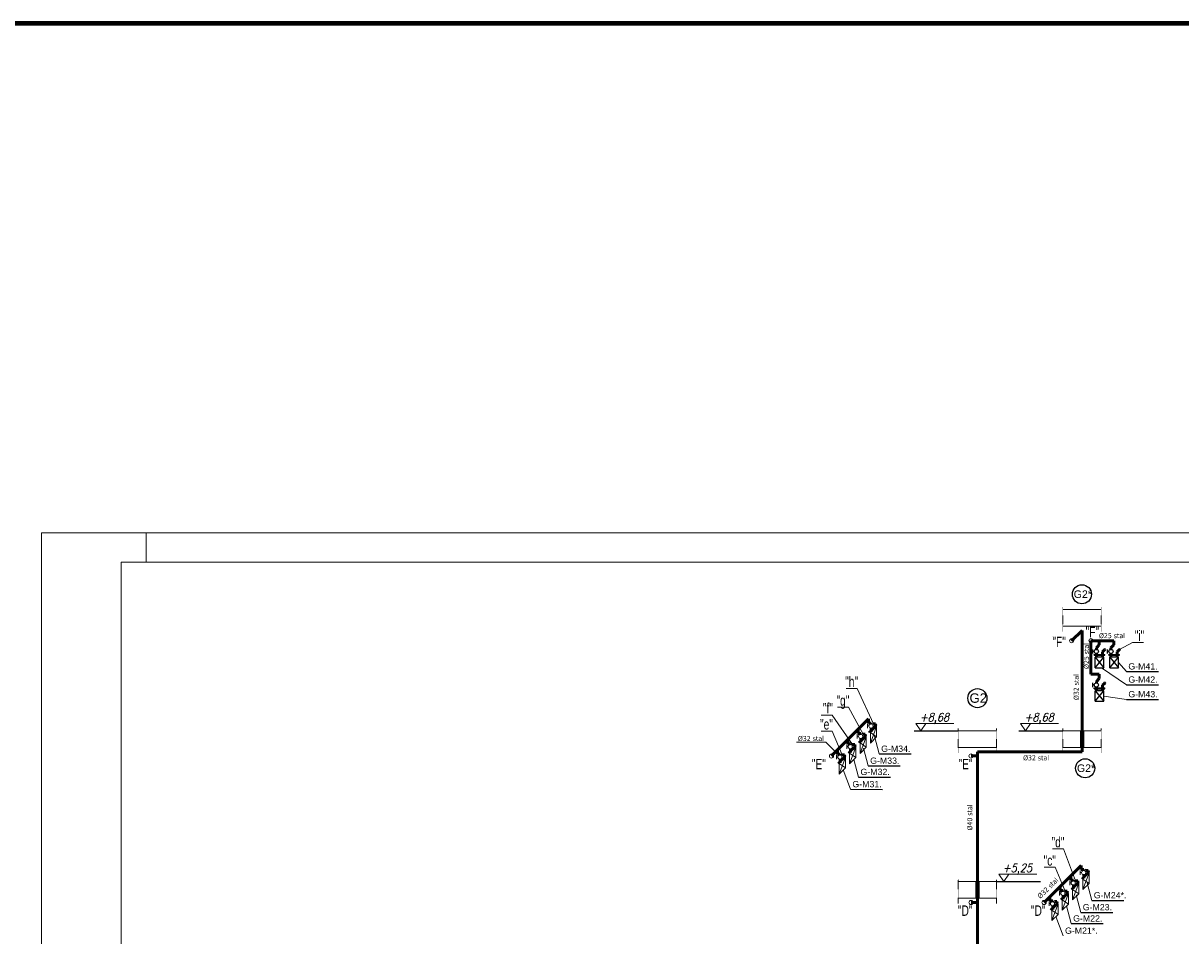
# Model space of a CAD drawing. Extents: x 34439 to 126910, y -74890 to 17912.
# Tile 82 of 144: x 94855 to 97620, y -48401 to -46221. Entities that reach past the tile are written whole.
import ezdxf
from ezdxf.enums import TextEntityAlignment as Align

# ---------------------------------------------------------------- set-up
doc = ezdxf.new("R2010")
doc.units = 0
doc.header["$MEASUREMENT"] = 0
for name, pattern in [('ACAD_ISO03W100', [30, 12, -18]), ('DASHDOT', [8.5, 4, -2, 0.5, -2]), ('DASHED', [19.05, 12.7, -6.35]), ('Przerywana długa', [1058333.301544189, 634999.990463, -423333.311081])]:
    doc.linetypes.add(name, pattern=pattern)
for name, color, linetype, lineweight in [('062', 62, 'Continuous', 0), ('_konstrukcja', 96, 'Continuous', 20), ('inst-gaz-rury', 50, 'Continuous', 50), ('inst. - C.O. - opis', 2, 'Continuous', 9), ('Opisy_wymiary.2D77', 7, 'Continuous', 0), ('Opisy_wymiary.2D88', 8, 'Continuous', 0), ('proj_gaz', 50, 'GAZ', 50), ('URZADZANIA', 3, 'Continuous', 15), ('urzadzenia', 6, 'Continuous', 15), ('wymiar', 3, 'Continuous', 13), ('WYMIARKI', 10, 'Continuous', 13)]:
    doc.layers.add(name, color=color, linetype=linetype, lineweight=lineweight)
doc.layers.add('Opisy', color=2, linetype='Continuous')
doc.layers.add('urządzenia', color=140, linetype='Continuous')
doc.styles.add('GENERATED_STYLE_1', font='ARIAL.TTF')
doc.styles.add('ROMANS', font='SIMPLEX.SHX', dxfattribs={"width": 0.85, "oblique": 15, "height": 16})
doc.styles.get("Standard").update_dxf_attribs({"font": 'ARIALN.TTF'})
doc.styles.add('WYMIAR', font='simplex.shx', dxfattribs={"width": 0.85, "height": 30})
doc.linetypes.add('GAZ', pattern='A,0.5,-0.2,["GAZ",Standard,S=0.1,R=0,X=-0.1,Y=-0.05],-0.25', length=0.95)

msp = doc.modelspace()

# ---------------------------------------------------------------- hatches: boundary and pattern name
at = {"linetype": 'Continuous'}
h = msp.add_hatch(color=256, dxfattribs=at)
h.paths.add_polyline_path([(97437.8, -47730.6), (97437.8, -47728.6), (97434.8, -47728.6), (97434.8, -47730.6)])
h.paths.add_polyline_path([(97415.8, -47728.6), (97412.8, -47728.6), (97412.8, -47730.6), (97415.8, -47730.6)])
h.paths.add_polyline_path([(97415.8, -47730.6), (97417.8, -47730.6), (97420.6, -47730.6), (97434.8, -47730.6), (97434.8, -47728.6), (97415.8, -47728.6)])
h = msp.add_hatch(color=256, dxfattribs=at)
h.paths.add_polyline_path([(97472.8, -47730.6), (97472.8, -47728.6), (97469.8, -47728.6), (97469.8, -47730.6)])
h.paths.add_polyline_path([(97450.8, -47728.6), (97447.8, -47728.6), (97447.8, -47730.6), (97450.8, -47730.6)])
h.paths.add_polyline_path([(97450.8, -47730.6), (97452.8, -47730.6), (97455.6, -47730.6), (97469.8, -47730.6), (97469.8, -47728.6), (97450.8, -47728.6)])
h = msp.add_hatch(color=256, dxfattribs=at)
h.paths.add_polyline_path([(97437.8, -47810.6), (97437.8, -47808.6), (97434.8, -47808.6), (97434.8, -47810.6)])
h.paths.add_polyline_path([(97415.8, -47808.6), (97412.8, -47808.6), (97412.8, -47810.6), (97415.8, -47810.6)])
h.paths.add_polyline_path([(97415.8, -47810.6), (97417.8, -47810.6), (97420.6, -47810.6), (97434.8, -47810.6), (97434.8, -47808.6), (97415.8, -47808.6)])
h = msp.add_hatch(color=256, dxfattribs=at)
h.paths.add_polyline_path([(96893.3, -47897.4), (96891.9, -47896), (96889.8, -47898.1), (96891.2, -47899.5)])
h.paths.add_polyline_path([(96876.3, -47911.5), (96874.2, -47913.6), (96875.6, -47915.1), (96877.8, -47912.9)])
h.paths.add_polyline_path([(96877.8, -47912.9), (96879.2, -47911.5), (96881.1, -47909.6), (96891.2, -47899.5), (96889.8, -47898.1), (96876.3, -47911.5)])
h = msp.add_hatch(color=256, dxfattribs=at)
h.paths.add_polyline_path([(96843.8, -47946.9), (96842.4, -47945.5), (96840.3, -47947.6), (96841.7, -47949)])
h.paths.add_polyline_path([(96826.8, -47961), (96824.7, -47963.1), (96826.1, -47964.6), (96828.3, -47962.4)])
h.paths.add_polyline_path([(96828.3, -47962.4), (96829.7, -47961), (96831.6, -47959), (96841.7, -47949), (96840.3, -47947.6), (96826.8, -47961)])
h = msp.add_hatch(color=256, dxfattribs=at)
h.paths.add_polyline_path([(96868.6, -47922.1), (96867.2, -47920.7), (96865, -47922.8), (96866.4, -47924.2)])
h.paths.add_polyline_path([(96851.6, -47936.3), (96849.5, -47938.4), (96850.9, -47939.8), (96853, -47937.7)])
h.paths.add_polyline_path([(96853, -47937.7), (96854.4, -47936.3), (96856.4, -47934.3), (96866.4, -47924.2), (96865, -47922.8), (96851.6, -47936.3)])
h = msp.add_hatch(color=256, dxfattribs=at)
h.paths.add_polyline_path([(96819.1, -47971.6), (96817.7, -47970.2), (96815.5, -47972.3), (96816.9, -47973.7)])
h.paths.add_polyline_path([(96802.1, -47985.8), (96800, -47987.9), (96801.4, -47989.3), (96803.5, -47987.2)])
h.paths.add_polyline_path([(96803.5, -47987.2), (96804.9, -47985.8), (96806.9, -47983.8), (96816.9, -47973.7), (96815.5, -47972.3), (96802.1, -47985.8)])
h = msp.add_hatch(color=256, dxfattribs=at)
h.paths.add_polyline_path([(97401.1, -48247.4), (97399.7, -48246), (97397.6, -48248.1), (97399, -48249.5)])
h.paths.add_polyline_path([(97384.2, -48261.5), (97382, -48263.6), (97383.4, -48265.1), (97385.6, -48262.9)])
h.paths.add_polyline_path([(97385.6, -48262.9), (97387, -48261.5), (97389, -48259.6), (97399, -48249.5), (97397.6, -48248.1), (97384.2, -48261.5)])
h = msp.add_hatch(color=256, dxfattribs=at)
h.paths.add_polyline_path([(97376.4, -48272.1), (97375, -48270.7), (97372.8, -48272.8), (97374.3, -48274.2)])
h.paths.add_polyline_path([(97359.4, -48286.3), (97357.3, -48288.4), (97358.7, -48289.8), (97360.8, -48287.7)])
h.paths.add_polyline_path([(97360.8, -48287.7), (97362.2, -48286.3), (97364.2, -48284.3), (97374.3, -48274.2), (97372.8, -48272.8), (97359.4, -48286.3)])
h = msp.add_hatch(color=256, dxfattribs=at)
h.paths.add_polyline_path([(97351.6, -48296.9), (97350.2, -48295.5), (97348.1, -48297.6), (97349.5, -48299)])
h.paths.add_polyline_path([(97334.7, -48311), (97332.5, -48313.1), (97334, -48314.6), (97336.1, -48312.4)])
h.paths.add_polyline_path([(97336.1, -48312.4), (97337.5, -48311), (97339.5, -48309), (97349.5, -48299), (97348.1, -48297.6), (97334.7, -48311)])
h = msp.add_hatch(color=256, dxfattribs=at)
h.paths.add_polyline_path([(97326.9, -48321.6), (97325.5, -48320.2), (97323.3, -48322.3), (97324.8, -48323.7)])
h.paths.add_polyline_path([(97309.9, -48335.8), (97307.8, -48337.9), (97309.2, -48339.3), (97311.3, -48337.2)])
h.paths.add_polyline_path([(97311.3, -48337.2), (97312.7, -48335.8), (97314.7, -48333.8), (97324.8, -48323.7), (97323.3, -48322.3), (97309.9, -48335.8)])
at = {"layer": 'urzadzenia', "linetype": 'Continuous'}
h = msp.add_hatch(color=256, dxfattribs=at)
h.paths.add_polyline_path([(97437.8, -47730.6), (97437.8, -47728.6), (97434.8, -47728.6), (97434.8, -47730.6)])
h.paths.add_polyline_path([(97415.8, -47728.6), (97412.8, -47728.6), (97412.8, -47730.6), (97415.8, -47730.6)])
h.paths.add_polyline_path([(97415.8, -47730.6), (97417.8, -47730.6), (97420.6, -47730.6), (97434.8, -47730.6), (97434.8, -47728.6), (97415.8, -47728.6)])
h = msp.add_hatch(color=256, dxfattribs=at)
h.paths.add_polyline_path([(97472.8, -47730.6), (97472.8, -47728.6), (97469.8, -47728.6), (97469.8, -47730.6)])
h.paths.add_polyline_path([(97450.8, -47728.6), (97447.8, -47728.6), (97447.8, -47730.6), (97450.8, -47730.6)])
h.paths.add_polyline_path([(97450.8, -47730.6), (97452.8, -47730.6), (97455.6, -47730.6), (97469.8, -47730.6), (97469.8, -47728.6), (97450.8, -47728.6)])
h = msp.add_hatch(color=256, dxfattribs=at)
h.paths.add_polyline_path([(97437.8, -47810.6), (97437.8, -47808.6), (97434.8, -47808.6), (97434.8, -47810.6)])
h.paths.add_polyline_path([(97415.8, -47808.6), (97412.8, -47808.6), (97412.8, -47810.6), (97415.8, -47810.6)])
h.paths.add_polyline_path([(97415.8, -47810.6), (97417.8, -47810.6), (97420.6, -47810.6), (97434.8, -47810.6), (97434.8, -47808.6), (97415.8, -47808.6)])
h = msp.add_hatch(color=256, dxfattribs=at)
h.paths.add_polyline_path([(96893.3, -47897.4), (96891.9, -47896), (96889.8, -47898.1), (96891.2, -47899.5)])
h.paths.add_polyline_path([(96876.3, -47911.5), (96874.2, -47913.6), (96875.6, -47915.1), (96877.8, -47912.9)])
h.paths.add_polyline_path([(96877.8, -47912.9), (96879.2, -47911.5), (96881.1, -47909.6), (96891.2, -47899.5), (96889.8, -47898.1), (96876.3, -47911.5)])
h = msp.add_hatch(color=256, dxfattribs=at)
h.paths.add_polyline_path([(96843.8, -47946.9), (96842.4, -47945.5), (96840.3, -47947.6), (96841.7, -47949)])
h.paths.add_polyline_path([(96826.8, -47961), (96824.7, -47963.1), (96826.1, -47964.6), (96828.3, -47962.4)])
h.paths.add_polyline_path([(96828.3, -47962.4), (96829.7, -47961), (96831.6, -47959), (96841.7, -47949), (96840.3, -47947.6), (96826.8, -47961)])
h = msp.add_hatch(color=256, dxfattribs=at)
h.paths.add_polyline_path([(96868.6, -47922.1), (96867.2, -47920.7), (96865, -47922.8), (96866.4, -47924.2)])
h.paths.add_polyline_path([(96851.6, -47936.3), (96849.5, -47938.4), (96850.9, -47939.8), (96853, -47937.7)])
h.paths.add_polyline_path([(96853, -47937.7), (96854.4, -47936.3), (96856.4, -47934.3), (96866.4, -47924.2), (96865, -47922.8), (96851.6, -47936.3)])
h = msp.add_hatch(color=256, dxfattribs=at)
h.paths.add_polyline_path([(96819.1, -47971.6), (96817.7, -47970.2), (96815.5, -47972.3), (96816.9, -47973.7)])
h.paths.add_polyline_path([(96802.1, -47985.8), (96800, -47987.9), (96801.4, -47989.3), (96803.5, -47987.2)])
h.paths.add_polyline_path([(96803.5, -47987.2), (96804.9, -47985.8), (96806.9, -47983.8), (96816.9, -47973.7), (96815.5, -47972.3), (96802.1, -47985.8)])
h = msp.add_hatch(color=256, dxfattribs=at)
h.paths.add_polyline_path([(97401.1, -48247.4), (97399.7, -48246), (97397.6, -48248.1), (97399, -48249.5)])
h.paths.add_polyline_path([(97384.2, -48261.5), (97382, -48263.6), (97383.4, -48265.1), (97385.6, -48262.9)])
h.paths.add_polyline_path([(97385.6, -48262.9), (97387, -48261.5), (97389, -48259.6), (97399, -48249.5), (97397.6, -48248.1), (97384.2, -48261.5)])
h = msp.add_hatch(color=256, dxfattribs=at)
h.paths.add_polyline_path([(97376.4, -48272.1), (97375, -48270.7), (97372.8, -48272.8), (97374.3, -48274.2)])
h.paths.add_polyline_path([(97359.4, -48286.3), (97357.3, -48288.4), (97358.7, -48289.8), (97360.8, -48287.7)])
h.paths.add_polyline_path([(97360.8, -48287.7), (97362.2, -48286.3), (97364.2, -48284.3), (97374.3, -48274.2), (97372.8, -48272.8), (97359.4, -48286.3)])
h = msp.add_hatch(color=256, dxfattribs=at)
h.paths.add_polyline_path([(97351.6, -48296.9), (97350.2, -48295.5), (97348.1, -48297.6), (97349.5, -48299)])
h.paths.add_polyline_path([(97334.7, -48311), (97332.5, -48313.1), (97334, -48314.6), (97336.1, -48312.4)])
h.paths.add_polyline_path([(97336.1, -48312.4), (97337.5, -48311), (97339.5, -48309), (97349.5, -48299), (97348.1, -48297.6), (97334.7, -48311)])
h = msp.add_hatch(color=256, dxfattribs=at)
h.paths.add_polyline_path([(97326.9, -48321.6), (97325.5, -48320.2), (97323.3, -48322.3), (97324.8, -48323.7)])
h.paths.add_polyline_path([(97309.9, -48335.8), (97307.8, -48337.9), (97309.2, -48339.3), (97311.3, -48337.2)])
h.paths.add_polyline_path([(97311.3, -48337.2), (97312.7, -48335.8), (97314.7, -48333.8), (97324.8, -48323.7), (97323.3, -48322.3), (97309.9, -48335.8)])

# ---------------------------------------------------------------- linework, layer by layer
for p, q in [((97409.5, -47726.8), (97409.5, -47716.6)), ((97413.1, -47721.3), (97409.5, -47721.3)), ((97444.5, -47726.8), (97444.5, -47716.6)), ((97448.1, -47721.3), (97444.5, -47721.3)), ((97414.8, -47760.6), (97435.8, -47735.6)), ((97414.8, -47735.6), (97435.8, -47760.6)), ((97449.8, -47760.6), (97470.8, -47735.6)), ((97449.8, -47735.6), (97470.8, -47760.6)), ((97409.5, -47806.8), (97409.5, -47796.6)), ((97413.1, -47801.3), (97409.5, -47801.3)), ((97414.8, -47840.6), (97435.8, -47815.6)), ((97414.8, -47815.6), (97435.8, -47840.6)), ((96982.7, -47911.2), (97088, -47911.2)), ((97232.7, -47911.2), (97338, -47911.2)), ((97179.2, -48271.2), (97284.4, -48271.2))]:
    msp.add_line(p, q)
at = {"linetype": 'DASHDOT', "lineweight": 20, "ltscale": 20}
for p, q in [((97432.8, -47722.1), (97432.8, -47735.6)), ((97432.8, -47722.1), (97432.8, -47735.6)), ((97467.8, -47722.1), (97467.8, -47735.6)), ((97467.8, -47722.1), (97467.8, -47735.6)), ((97432.8, -47802.1), (97432.8, -47815.6)), ((97432.8, -47802.1), (97432.8, -47815.6))]:
    msp.add_line(p, q, dxfattribs=at)
at = {"linetype": 'Continuous'}
for p, q in [((97412.8, -47728.6), (97437.8, -47728.6)), ((97412.8, -47730.6), (97412.8, -47728.6)), ((97412.8, -47730.6), (97437.8, -47730.6)), ((97414.8, -47760.6), (97414.8, -47735.6)), ((97435.8, -47735.6), (97414.8, -47735.6)), ((97420.6, -47730.6), (97417.8, -47730.6)), ((97435.8, -47735.6), (97431.2, -47735.6)), ((97435.8, -47735.6), (97431.2, -47735.6)), ((97435.8, -47760.6), (97435.8, -47735.6)), ((97437.8, -47730.6), (97437.8, -47728.6)), ((97447.8, -47728.6), (97472.8, -47728.6)), ((97447.8, -47730.6), (97447.8, -47728.6)), ((97447.8, -47730.6), (97472.8, -47730.6)), ((97449.8, -47760.6), (97449.8, -47735.6)), ((97470.8, -47735.6), (97449.8, -47735.6)), ((97455.6, -47730.6), (97452.8, -47730.6)), ((97470.8, -47735.6), (97466.2, -47735.6)), ((97470.8, -47735.6), (97466.2, -47735.6)), ((97470.8, -47760.6), (97470.8, -47735.6)), ((97472.8, -47730.6), (97472.8, -47728.6)), ((97414.8, -47760.6), (97435.8, -47760.6)), ((97449.8, -47760.6), (97470.8, -47760.6)), ((97412.8, -47808.6), (97437.8, -47808.6)), ((97412.8, -47810.6), (97412.8, -47808.6)), ((97412.8, -47810.6), (97437.8, -47810.6)), ((97414.8, -47840.6), (97414.8, -47815.6)), ((97435.8, -47815.6), (97414.8, -47815.6)), ((97420.6, -47810.6), (97417.8, -47810.6)), ((97435.8, -47815.6), (97431.2, -47815.6)), ((97435.8, -47815.6), (97431.2, -47815.6)), ((97435.8, -47840.6), (97435.8, -47815.6)), ((97437.8, -47810.6), (97437.8, -47808.6)), ((97414.8, -47840.6), (97435.8, -47840.6)), ((96874.2, -47913.6), (96891.9, -47896)), ((96875.6, -47915.1), (96874.2, -47913.6)), ((96875.6, -47915.1), (96893.3, -47897.4)), ((96881.1, -47909.6), (96879.2, -47911.5)), ((96893.3, -47897.4), (96891.9, -47896)), ((96824.7, -47963.1), (96842.4, -47945.5)), ((96843.8, -47946.9), (96842.4, -47945.5)), ((96849.5, -47938.4), (96867.2, -47920.7)), ((96850.9, -47939.8), (96868.6, -47922.1)), ((96868.6, -47922.1), (96867.2, -47920.7)), ((96800, -47987.9), (96817.7, -47970.2)), ((96801.4, -47989.3), (96819.1, -47971.6)), ((96819.1, -47971.6), (96817.7, -47970.2)), ((96826.1, -47964.6), (96843.8, -47946.9)), ((97382, -48263.6), (97399.7, -48246)), ((97383.4, -48265.1), (97401.1, -48247.4)), ((97401.1, -48247.4), (97399.7, -48246)), ((97357.3, -48288.4), (97375, -48270.7)), ((97358.7, -48289.8), (97376.4, -48272.1)), ((97376.4, -48272.1), (97375, -48270.7)), ((97332.5, -48313.1), (97350.2, -48295.5)), ((97334, -48314.6), (97351.6, -48296.9)), ((97351.6, -48296.9), (97350.2, -48295.5)), ((97307.8, -48337.9), (97325.5, -48320.2)), ((97309.2, -48339.3), (97326.9, -48321.6)), ((97326.9, -48321.6), (97325.5, -48320.2))]:
    msp.add_line(p, q, dxfattribs=at)
for centre in [(97417.8, -47721.6), (97452.8, -47721.6), (97417.8, -47801.6)]:
    msp.add_circle(centre, 4.98)
at = {"layer": '062', "linetype": 'Przerywana długa', "flags": 128}
msp.add_lwpolyline([(94898.6, -47438.4), (99098.6, -47438.4), (99098.6, -50408.4), (94898.6, -50408.4)], close=True, dxfattribs=at)
at = {"layer": '_konstrukcja', "lineweight": 80, "ltscale": 50}
msp.add_lwpolyline([(86243.9, -46220.8), (101156.7, -46220.8), (101156.7, -64091.9), (86243.9, -64091.9)], close=True, dxfattribs=at)
at = {"layer": 'inst-gaz-rury', "ltscale": 50}
for p, q in [((97358.8, -47696), (97383.6, -47671.2)), ((97383.6, -47961.2), (97383.6, -47671.2)), ((97404.9, -47696), (97459.9, -47696)), ((97404.9, -47696), (97404.9, -47776)), ((97424.9, -47696), (97424.9, -47706)), ((97459.9, -47696), (97459.9, -47706)), ((97424.9, -47706), (97417.8, -47713)), ((97459.9, -47706), (97452.8, -47713)), ((97404.9, -47776), (97424.9, -47776)), ((97424.9, -47776), (97424.9, -47786)), ((97424.9, -47786), (97417.8, -47793)), ((96785.1, -47971.2), (96873.5, -47882.8)), ((97118.5, -47971.2), (97133.6, -47971.2)), ((97133.6, -48661.2), (97133.6, -47961.2)), ((97133.6, -47961.2), (97383.6, -47961.2)), ((97293, -48321.2), (97381.3, -48232.8)), ((97118.5, -48321.2), (97133.6, -48321.2))]:
    msp.add_line(p, q, dxfattribs=at)
at = {"layer": 'inst-gaz-rury', "linetype": 'DASHED', "ltscale": 30}
for p, q in [((97417.8, -47713), (97417.8, -47716.6)), ((97452.8, -47713), (97452.8, -47716.6)), ((97417.8, -47793), (97417.8, -47796.6))]:
    msp.add_line(p, q, dxfattribs=at)
at = {"layer": 'inst-gaz-rury', "linetype": 'DASHDOT', "ltscale": 20}
for p, q in [((97432.8, -47722.1), (97432.8, -47735.6)), ((97467.8, -47722.1), (97467.8, -47735.6)), ((97432.8, -47802.1), (97432.8, -47815.6))]:
    msp.add_line(p, q, dxfattribs=at)
at = {"layer": 'inst-gaz-rury', "ltscale": 0.5}
for p, q in [((97417.8, -47726.6), (97417.8, -47735.6)), ((97452.8, -47726.6), (97452.8, -47735.6)), ((97417.8, -47806.6), (97417.8, -47815.6))]:
    msp.add_line(p, q, dxfattribs=at)
at = {"layer": 'inst-gaz-rury', "linetype": 'Continuous'}
for p, q in [((96873.5, -47882.8), (96873.5, -47892.8)), ((96848.8, -47907.6), (96848.8, -47917.6)), ((96855.3, -47917.6), (96848.8, -47917.6)), ((96855.3, -47917.6), (96855.3, -47919.5)), ((96880.1, -47892.8), (96873.5, -47892.8)), ((96880.1, -47892.8), (96880.1, -47894.7)), ((96880.1, -47904.7), (96880.1, -47913.4)), ((96890.2, -47894.5), (96885.2, -47894.5)), ((96890.2, -47894.5), (96890.2, -47903.2)), ((96824, -47932.3), (96824, -47942.3)), ((96830.6, -47942.3), (96824, -47942.3)), ((96830.6, -47942.3), (96830.6, -47944.2)), ((96840.7, -47944), (96835.7, -47944)), ((96840.7, -47944), (96840.7, -47952.7)), ((96855.3, -47929.4), (96855.3, -47938.1)), ((96865.5, -47919.3), (96860.5, -47919.3)), ((96865.5, -47919.3), (96865.5, -47928)), ((96799.3, -47957.1), (96799.3, -47967.1)), ((96805.8, -47967.1), (96799.3, -47967.1)), ((96805.8, -47967.1), (96805.8, -47969)), ((96816, -47968.8), (96811, -47968.8)), ((96816, -47968.8), (96816, -47977.5)), ((96830.6, -47954.1), (96830.6, -47962.9)), ((96805.8, -47978.9), (96805.8, -47987.6)), ((97381.3, -48232.8), (97381.3, -48242.8)), ((97387.9, -48242.8), (97381.3, -48242.8)), ((97387.9, -48242.8), (97387.9, -48244.7)), ((97398, -48244.5), (97393, -48244.5)), ((97398, -48244.5), (97398, -48253.2)), ((97356.6, -48257.6), (97356.6, -48267.6)), ((97363.1, -48267.6), (97356.6, -48267.6)), ((97363.1, -48267.6), (97363.1, -48269.5)), ((97373.3, -48269.3), (97368.3, -48269.3)), ((97373.3, -48269.3), (97373.3, -48278)), ((97387.9, -48254.7), (97387.9, -48263.4)), ((97331.8, -48282.3), (97331.8, -48292.3)), ((97338.4, -48292.3), (97331.8, -48292.3)), ((97338.4, -48292.3), (97338.4, -48294.2)), ((97338.4, -48304.1), (97338.4, -48312.9)), ((97348.5, -48294), (97343.5, -48294)), ((97348.5, -48294), (97348.5, -48302.7)), ((97363.1, -48279.4), (97363.1, -48288.1)), ((97307.1, -48307.1), (97307.1, -48317.1)), ((97313.6, -48317.1), (97307.1, -48317.1)), ((97313.6, -48317.1), (97313.6, -48319)), ((97313.6, -48328.9), (97313.6, -48337.6)), ((97323.8, -48318.8), (97318.8, -48318.8)), ((97323.8, -48318.8), (97323.8, -48327.5))]:
    msp.add_line(p, q, dxfattribs=at)
at = {"layer": 'Opisy'}
for p, q in [((97489.6, -47769.6), (97565.9, -47769.7)), ((97489.6, -47801), (97565.9, -47801.1)), ((97489.6, -47836.1), (97565.9, -47836.2)), ((96899.2, -47966.3), (96975.5, -47966.4)), ((96872.9, -47994.9), (96949.2, -47995)), ((96849.8, -48021.8), (96926.1, -48021.8)), ((96830.5, -48050.9), (96906.8, -48051)), ((97407, -48316.3), (97483.3, -48316.4)), ((97380.7, -48344.9), (97457, -48345)), ((97357.7, -48371.8), (97434, -48371.8))]:
    msp.add_line(p, q, dxfattribs=at)
at = {"layer": 'Opisy_wymiary.2D77', "linetype": 'Continuous'}
for p, q in [((99028.6, -47508.4), (95088.6, -47508.4)), ((95088.6, -47508.4), (95088.6, -50338.4))]:
    msp.add_line(p, q, dxfattribs=at)
at = {"layer": 'Opisy_wymiary.2D88', "linetype": 'Continuous'}
msp.add_line((95148.6, -47508.4), (95148.6, -47438.4), dxfattribs=at)
at = {"layer": 'proj_gaz', "linetype": 'DASHDOT', "ltscale": 20}
for p, q in [((97437.8, -47717.1), (97432.8, -47722.1)), ((97472.8, -47717.1), (97467.8, -47722.1)), ((97437.8, -47797.1), (97432.8, -47802.1))]:
    msp.add_line(p, q, dxfattribs=at)
at = {"layer": 'urzadzenia'}
for p, q in [((97409.5, -47726.8), (97409.5, -47716.6)), ((97413.1, -47721.3), (97409.5, -47721.3)), ((97444.5, -47726.8), (97444.5, -47716.6)), ((97448.1, -47721.3), (97444.5, -47721.3)), ((97414.8, -47760.6), (97435.8, -47735.6)), ((97414.8, -47735.6), (97435.8, -47760.6)), ((97449.8, -47760.6), (97470.8, -47735.6)), ((97449.8, -47735.6), (97470.8, -47760.6)), ((97409.5, -47806.8), (97409.5, -47796.6)), ((97413.1, -47801.3), (97409.5, -47801.3)), ((97414.8, -47840.6), (97435.8, -47815.6)), ((97414.8, -47815.6), (97435.8, -47840.6)), ((96871.3, -47904.9), (96871.3, -47894.7)), ((96874.8, -47899.4), (96871.3, -47899.4)), ((96878.1, -47940.3), (96893, -47900.5)), ((96878.1, -47915.3), (96893, -47925.5)), ((96821.8, -47954.4), (96821.8, -47944.2)), ((96846.5, -47929.6), (96846.5, -47919.4)), ((96850.1, -47924.2), (96846.5, -47924.2)), ((96853.4, -47965.1), (96868.2, -47925.2)), ((96853.4, -47940.1), (96868.2, -47950.2)), ((96797, -47979.1), (96797, -47968.9)), ((96800.6, -47973.7), (96797, -47973.7)), ((96825.3, -47948.9), (96821.8, -47948.9)), ((96828.6, -47989.8), (96843.5, -47950)), ((96828.6, -47964.8), (96843.5, -47975)), ((96803.9, -48014.6), (96818.7, -47974.7)), ((96803.9, -47989.6), (96818.7, -47999.7)), ((97379.1, -48254.9), (97379.1, -48244.7)), ((97382.6, -48249.4), (97379.1, -48249.4)), ((97354.3, -48279.6), (97354.3, -48269.4)), ((97357.9, -48274.2), (97354.3, -48274.2)), ((97361.2, -48315.1), (97376, -48275.2)), ((97385.9, -48290.3), (97400.8, -48250.5)), ((97385.9, -48265.3), (97400.8, -48275.5)), ((97329.6, -48304.4), (97329.6, -48294.2)), ((97333.1, -48298.9), (97329.6, -48298.9)), ((97336.4, -48339.8), (97351.3, -48300)), ((97361.2, -48290.1), (97376, -48300.2)), ((97304.8, -48329.1), (97304.8, -48318.9)), ((97308.4, -48323.7), (97304.8, -48323.7)), ((97311.7, -48364.6), (97326.5, -48324.7)), ((97336.4, -48314.8), (97351.3, -48325)), ((97311.7, -48339.6), (97326.5, -48349.7))]:
    msp.add_line(p, q, dxfattribs=at)
at = {"layer": 'urzadzenia', "linetype": 'Continuous'}
for p, q in [((97412.8, -47728.6), (97437.8, -47728.6)), ((97412.8, -47730.6), (97412.8, -47728.6)), ((97412.8, -47730.6), (97437.8, -47730.6)), ((97414.8, -47760.6), (97414.8, -47735.6)), ((97435.8, -47735.6), (97414.8, -47735.6)), ((97420.6, -47730.6), (97417.8, -47730.6)), ((97435.8, -47760.6), (97435.8, -47735.6)), ((97437.8, -47730.6), (97437.8, -47728.6)), ((97447.8, -47728.6), (97472.8, -47728.6)), ((97447.8, -47730.6), (97447.8, -47728.6)), ((97447.8, -47730.6), (97472.8, -47730.6)), ((97449.8, -47760.6), (97449.8, -47735.6)), ((97470.8, -47735.6), (97449.8, -47735.6)), ((97455.6, -47730.6), (97452.8, -47730.6)), ((97470.8, -47760.6), (97470.8, -47735.6)), ((97472.8, -47730.6), (97472.8, -47728.6)), ((97414.8, -47760.6), (97435.8, -47760.6)), ((97449.8, -47760.6), (97470.8, -47760.6)), ((97412.8, -47808.6), (97437.8, -47808.6)), ((97412.8, -47810.6), (97412.8, -47808.6)), ((97412.8, -47810.6), (97437.8, -47810.6)), ((97414.8, -47840.6), (97414.8, -47815.6)), ((97435.8, -47815.6), (97414.8, -47815.6)), ((97420.6, -47810.6), (97417.8, -47810.6)), ((97435.8, -47840.6), (97435.8, -47815.6)), ((97437.8, -47810.6), (97437.8, -47808.6)), ((97414.8, -47840.6), (97435.8, -47840.6)), ((96874.2, -47913.6), (96891.9, -47896)), ((96875.6, -47915.1), (96874.2, -47913.6)), ((96875.6, -47915.1), (96893.3, -47897.4)), ((96878.1, -47915.3), (96893, -47900.5)), ((96878.1, -47940.3), (96878.1, -47915.3)), ((96881.1, -47909.6), (96879.2, -47911.5)), ((96893.3, -47897.4), (96891.9, -47896)), ((96893, -47925.5), (96893, -47900.5)), ((97379.6, -47951.2), (97379.6, -47911.2)), ((97387.6, -47951.2), (97387.6, -47911.2)), ((96824.7, -47963.1), (96842.4, -47945.5)), ((96843.8, -47946.9), (96842.4, -47945.5)), ((96849.5, -47938.4), (96867.2, -47920.7)), ((96850.9, -47939.8), (96868.6, -47922.1)), ((96853.4, -47940.1), (96868.2, -47925.2)), ((96853.4, -47965.1), (96853.4, -47940.1)), ((96868.6, -47922.1), (96867.2, -47920.7)), ((96868.2, -47950.2), (96868.2, -47925.2)), ((96878.1, -47940.3), (96893, -47925.5)), ((96800, -47987.9), (96817.7, -47970.2)), ((96801.4, -47989.3), (96819.1, -47971.6)), ((96819.1, -47971.6), (96817.7, -47970.2)), ((96826.1, -47964.6), (96843.8, -47946.9)), ((96828.6, -47964.8), (96843.5, -47950)), ((96828.6, -47989.8), (96828.6, -47964.8)), ((96843.5, -47975), (96843.5, -47950)), ((96843.5, -47975), (96843.5, -47950)), ((96853.4, -47965.1), (96868.2, -47950.2)), ((96803.9, -47989.6), (96818.7, -47974.7)), ((96803.9, -48014.6), (96803.9, -47989.6)), ((96803.9, -48014.6), (96818.7, -47999.7)), ((96818.7, -47999.7), (96818.7, -47974.7)), ((96828.6, -47989.8), (96843.5, -47975)), ((97382, -48263.6), (97399.7, -48246)), ((97383.4, -48265.1), (97401.1, -48247.4)), ((97401.1, -48247.4), (97399.7, -48246)), ((97129.6, -48311.2), (97129.6, -48271.2)), ((97137.6, -48311.2), (97137.6, -48271.2)), ((97357.3, -48288.4), (97375, -48270.7)), ((97358.7, -48289.8), (97376.4, -48272.1)), ((97361.2, -48290.1), (97376, -48275.2)), ((97376.4, -48272.1), (97375, -48270.7)), ((97376, -48300.2), (97376, -48275.2)), ((97385.9, -48265.3), (97400.8, -48250.5)), ((97385.9, -48290.3), (97385.9, -48265.3)), ((97385.9, -48290.3), (97400.8, -48275.5)), ((97400.8, -48275.5), (97400.8, -48250.5)), ((97332.5, -48313.1), (97350.2, -48295.5)), ((97334, -48314.6), (97351.6, -48296.9)), ((97336.4, -48314.8), (97351.3, -48300)), ((97351.6, -48296.9), (97350.2, -48295.5)), ((97351.3, -48325), (97351.3, -48300)), ((97351.3, -48325), (97351.3, -48300)), ((97361.2, -48315.1), (97361.2, -48290.1)), ((97361.2, -48315.1), (97376, -48300.2)), ((97307.8, -48337.9), (97325.5, -48320.2)), ((97309.2, -48339.3), (97326.9, -48321.6)), ((97311.7, -48339.6), (97326.5, -48324.7)), ((97326.9, -48321.6), (97325.5, -48320.2)), ((97326.5, -48349.7), (97326.5, -48324.7)), ((97336.4, -48339.8), (97336.4, -48314.8)), ((97336.4, -48339.8), (97351.3, -48325)), ((97311.7, -48364.6), (97311.7, -48339.6)), ((97311.7, -48364.6), (97326.5, -48349.7))]:
    msp.add_line(p, q, dxfattribs=at)
at = {"layer": 'urzadzenia'}
for centre, radius in [((97358.8, -47696), 4.98), ((97404.9, -47696), 4.98), ((97417.8, -47721.6), 4.98), ((97437.8, -47717.1), 2.49), ((97437.8, -47717.1), 2.49), ((97452.8, -47721.6), 4.98), ((97472.8, -47717.1), 2.49), ((97472.8, -47717.1), 2.49), ((97417.8, -47801.6), 4.98), ((97437.8, -47797.1), 2.49), ((97437.8, -47797.1), 2.49), ((96860.5, -47919.3), 2.49), ((96860.5, -47919.3), 2.49), ((96879.5, -47899.7), 4.98), ((96885.2, -47894.5), 2.49), ((96885.2, -47894.5), 2.49), ((96830, -47949.2), 4.98), ((96835.7, -47944), 2.49), ((96835.7, -47944), 2.49), ((96854.8, -47924.4), 4.98), ((96785.1, -47971.2), 4.98), ((96785.1, -47971.2), 4.98), ((96805.3, -47973.9), 4.98), ((96811, -47968.8), 2.49), ((96811, -47968.8), 2.49), ((97118.5, -47971.2), 4.98), ((97387.4, -48249.7), 4.98), ((97393, -48244.5), 2.49), ((97393, -48244.5), 2.49), ((97362.6, -48274.4), 4.98), ((97368.3, -48269.3), 2.49), ((97368.3, -48269.3), 2.49), ((97337.9, -48299.2), 4.98), ((97343.5, -48294), 2.49), ((97343.5, -48294), 2.49), ((97118.5, -48321.2), 4.98), ((97293, -48321.2), 4.98), ((97313.1, -48323.9), 4.98), ((97318.8, -48318.8), 2.49), ((97318.8, -48318.8), 2.49)]:
    msp.add_circle(centre, radius, dxfattribs=at)
at = {"layer": 'urządzenia'}
for centre in [(97383.4, -47585), (97133.7, -47833.1), (97391.2, -48000.7)]:
    msp.add_circle(centre, 22.8, dxfattribs=at)
at = {"layer": 'wymiar', "linetype": 'ACAD_ISO03W100', "ltscale": 0.005}
for p, q in [((97338, -47615.4), (97338, -47673.9)), ((97429.2, -47615.4), (97429.2, -47673.9)), ((97088, -47905.4), (97088, -47963.9)), ((97179.2, -47905.4), (97179.2, -47963.9)), ((97338, -47905.4), (97338, -47963.9)), ((97429.2, -47905.4), (97429.2, -47963.9)), ((97088, -48265.4), (97088, -48323.9)), ((97179.2, -48265.4), (97179.2, -48323.9))]:
    msp.add_line(p, q, dxfattribs=at)
at = {"layer": 'wymiar', "linetype": 'Continuous'}
for p, q in [((97338, -47621.2), (97429.2, -47621.2)), ((97338, -47661.2), (97429.2, -47661.2)), ((97088, -47911.2), (97179.2, -47911.2)), ((97338, -47911.2), (97429.2, -47911.2)), ((97088, -47951.2), (97179.2, -47951.2)), ((97088, -47951.2), (97179.2, -47951.2)), ((97088, -47951.2), (97179.2, -47951.2)), ((97338, -47951.2), (97429.2, -47951.2)), ((97338, -47951.2), (97429.2, -47951.2)), ((97338, -47951.2), (97429.2, -47951.2)), ((97088, -48271.2), (97179.2, -48271.2)), ((97088, -48311.2), (97179.2, -48311.2)), ((97088, -48311.2), (97179.2, -48311.2))]:
    msp.add_line(p, q, dxfattribs=at)
at = {"layer": 'wymiar'}
for p, q in [((97489.6, -47769.6), (97470.8, -47748.1)), ((97489.6, -47801), (97429.8, -47760.6)), ((97489.6, -47836.1), (97435.8, -47828.1)), ((96899.2, -47966.3), (96888.2, -47924.2)), ((96872.9, -47994.9), (96861.9, -47952.8)), ((96849.8, -48021.8), (96838.8, -47979.6)), ((96830.5, -48050.9), (96813.2, -48004.5)), ((97407, -48316.3), (97396, -48274.2)), ((97380.7, -48344.9), (97369.7, -48302.8)), ((97357.7, -48371.8), (97346.6, -48329.6)), ((97338.3, -48400.9), (97321, -48354.5))]:
    msp.add_line(p, q, dxfattribs=at)
at = {"layer": 'WYMIARKI', "ltscale": 50}
for p, q in [((97472.8, -47717.1), (97503.9, -47700)), ((97503.9, -47700), (97530.2, -47700)), ((96820.3, -47809.9), (96846.6, -47809.9)), ((96885.2, -47894.5), (96846.6, -47809.9)), ((96799.6, -47855), (96825.8, -47855)), ((96860.5, -47919.3), (96825.8, -47855)), ((96760.4, -47873.4), (96786.7, -47873.4)), ((96835.7, -47944), (96786.7, -47873.4)), ((96760.4, -47911.7), (96786.7, -47911.7)), ((96811, -47968.8), (96786.7, -47911.7)), ((96701.7, -47938.4), (96771.6, -47938.4)), ((96771.6, -47938.4), (96794.7, -47961.6)), ((97313.3, -48193.1), (97339.5, -48193.1)), ((97368.3, -48269.3), (97339.5, -48193.1)), ((97292.9, -48237), (97319.2, -48237)), ((97343.5, -48294), (97319.2, -48237))]:
    msp.add_line(p, q, dxfattribs=at)
at = {"layer": 'WYMIARKI'}
for p, q in [((96986.9, -47893.8), (97077.5, -47893.8)), ((97236.9, -47893.8), (97327.5, -47893.8)), ((97185.1, -48253.8), (97275.6, -48253.8))]:
    msp.add_line(p, q, dxfattribs=at)
for points in [[(96986.9, -47893.8), (96998.9, -47911.2), (97010.8, -47893.8)], [(97236.9, -47893.8), (97248.9, -47911.2), (97260.8, -47893.8)], [(97185.1, -48253.8), (97197, -48271.2), (97208.9, -48253.8)]]:
    msp.add_lwpolyline(points, dxfattribs=at)

# ---------------------------------------------------------------- texts
at = {"style": 'GENERATED_STYLE_1'}
for s, p in [('G-M41.', (97494.3, -47764.7)), ('G-M42.', (97494.3, -47796.1)), ('G-M43.', (97494.3, -47831.2)), ('G-M34.', (96903.9, -47961.4)), ('G-M33.', (96877.6, -47990)), ('G-M32.', (96854.5, -48016.8)), ('G-M31.', (96835.2, -48046)), ('G-M24*.', (97411.7, -48311.4)), ('G-M23.', (97385.4, -48340)), ('G-M22.', (97362.4, -48366.8)), ('G-M21*.', (97343, -48396))]:
    msp.add_text(s, height=15, dxfattribs=at).set_placement(p)
at = {"layer": 'inst. - C.O. - opis', "style": 'GENERATED_STYLE_1'}
for s, height, p in [('G2*', 18, (97385.5, -47584.8)), ('G2', 22.5, (97135.8, -47832.9)), ('G2*', 18, (97393.2, -48000.4))]:
    msp.add_text(s, height=height, dxfattribs=at).set_placement(p, align=Align.MIDDLE)
at = {"layer": 'URZADZANIA', "linetype": 'ACAD_ISO03W100', "ltscale": 500, "char_height": 25, "width": 533.271, "attachment_point": 3, "style": 'WYMIAR'}
for s, insert in [('{\\fArial Narrow|b0|i0|c238|p0;"F"}', (97424.2, -47662.7)), ('{\\fArial Narrow|b0|i0|c238|p0;"F"}', (97345, -47686.3)), ('{\\fArial Narrow|b0|i0|c238|p0;"i"}', (97532.2, -47671.4)), ('{\\fArial Narrow|b0|i0|c238|p0;"h"}', (96848.7, -47781.3)), ('{\\fArial Narrow|b0|i0|c238|p0;"g"}', (96827.9, -47826.3)), ('{\\fArial Narrow|b0|i0|c238|p0;"f"}', (96788.7, -47844.7)), ('{\\fArial Narrow|b0|i0|c238|p0;"e"}', (96788.7, -47883.1)), ('{\\fArial Narrow|b0|i0|c238|p0;"E"}', (96771.8, -47978.1)), ('{\\fArial Narrow|b0|i0|c238|p0;"E"}', (97122.1, -47978.1)), ('{\\fArial Narrow|b0|i0|c238|p0;"d"}', (97341.6, -48164.5)), ('{\\fArial Narrow|b0|i0|c238|p0;"c"}', (97321.3, -48208.3)), ('{\\fArial Narrow|b0|i0|c238|p0;"D"}', (97122.1, -48328.1)), ('{\\fArial Narrow|b0|i0|c238|p0;"D"}', (97296.5, -48328.1))]:
    msp.add_mtext(s, dxfattribs=dict(at, insert=insert))
at = {"layer": 'WYMIARKI', "char_height": 12, "width": 203, "attachment_point": 1}
for s, insert in [('{\\fTahoma|b0|i0|c238|p8;%%c25 stal}', (97424.2, -47677.8)), ('{\\fTahoma|b0|i0|c238|p8;%%c32 stal}', (96705.1, -47923.5)), ('{\\fTahoma|b0|i0|c238|p8;%%c32 stal}', (97242.9, -47969.7))]:
    msp.add_mtext(s, dxfattribs=dict(at, insert=insert))
for s, insert, rotation in [('{\\fTahoma|b0|i0|c238|p8;%%c25 stal}', (97388, -47763.4), 90), ('{\\fTahoma|b0|i0|c238|p8;%%c32 stal}', (97363.7, -47837.6), 90), ('{\\fTahoma|b0|i0|c238|p8;%%c40 stal}', (97109.5, -48149.1), 90), ('{\\fTahoma|b0|i0|c238|p8;%%c32 stal}', (97275.8, -48304.5), 45)]:
    msp.add_mtext(s, dxfattribs=dict(at, insert=insert, rotation=rotation))
at = {"layer": 'WYMIARKI', "style": 'ROMANS', "oblique": 15, "width": 0.85}
for tag, p in [('+8,68', (96996, -47888.6)), ('+8,68', (97246, -47888.6)), ('+5,25', (97194.1, -48248.6))]:
    msp.add_attdef(tag, p, '%%p0.00', height=20, dxfattribs=at)

doc.saveas('drawing.dxf')
